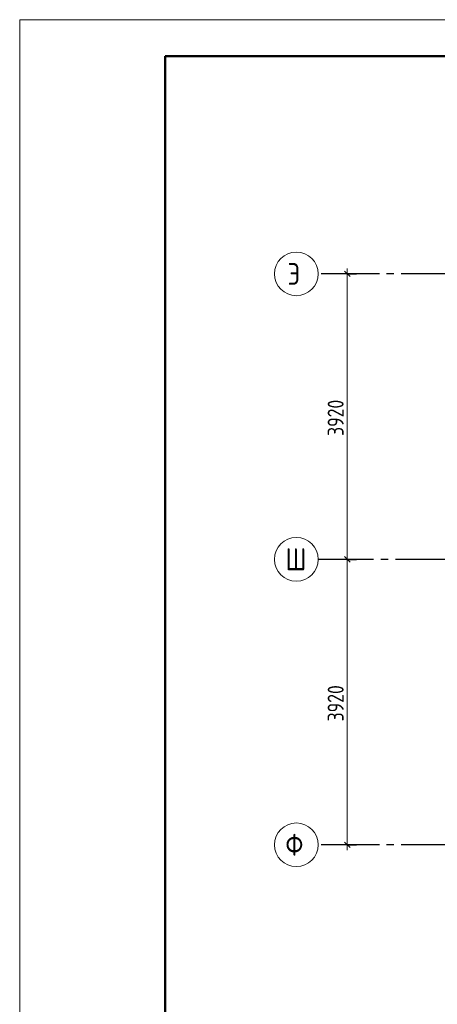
# Model space of a CAD drawing. Header units: millimetres. Extents: x 0 to 22617, y 0 to 29700.
# Tile 2 of 7: x 0 to 5736, y 16180 to 29700. Entities that reach past the tile are written whole.
import ezdxf

# ---------------------------------------------------------------- set-up
doc = ezdxf.new("R2010")
doc.units = ezdxf.units.MM
doc.linetypes.add('______5', pattern=[1100, 800, -100, 100, -100])
doc.layers.add('Standard', color=7, linetype='Continuous', lineweight=25)
doc.layers.add('Оси', color=40, linetype='______5', lineweight=18)
doc.styles.add('GOST 2.304-81', font='txt')
doc.styles.add('ISOCPEUR', font='txt')

msp = doc.modelspace()

# ---------------------------------------------------------------- linework, layer by layer
at = {"layer": 'Standard', "color": 7, "linetype": 'Continuous', "lineweight": 25, "transparency": 33554687}
for p, q in [((4462, 26247), (4538, 26172)), ((4462, 26247), (4538, 26172)), ((4462, 22327), (4538, 22252)), ((4462, 22327), (4538, 22252)), ((4462, 18407), (4538, 18332)), ((4462, 18407), (4538, 18332))]:
    msp.add_line(p, q, dxfattribs=at)
at = {"layer": 'Standard', "color": 7, "linetype": 'Continuous', "lineweight": 13, "transparency": 33554687}
for p, q in [((4500, 26210), (4500, 26285)), ((4500, 26210), (4500, 26285)), ((4500, 22290), (4500, 18370)), ((4500, 22290), (4500, 18370)), ((4500, 18370), (4500, 18295)), ((4500, 18370), (4500, 18295))]:
    msp.add_line(p, q, dxfattribs=at)
at = {"layer": 'Standard', "color": 251, "linetype": 'Continuous', "lineweight": -3, "true_color": 0x656565, "transparency": 33554687}
for p, q in [((4500, 26210), (4375, 26210)), ((4500, 26210), (4375, 26210)), ((4500, 26210), (4625, 26210)), ((4500, 26210), (4500, 26210)), ((4500, 26210), (4625, 26210)), ((4500, 26210), (4500, 26210)), ((4500, 22290), (4375, 22290)), ((4500, 22290), (4375, 22290)), ((4500, 22290), (4625, 22290)), ((4500, 22290), (4500, 22290)), ((4500, 22290), (4625, 22290)), ((4500, 22290), (4500, 22290)), ((4500, 18370), (4375, 18370)), ((4500, 18370), (4375, 18370)), ((4500, 18370), (4625, 18370)), ((4500, 18370), (4500, 18370)), ((4500, 18370), (4625, 18370)), ((4500, 18370), (4500, 18370))]:
    msp.add_line(p, q, dxfattribs=at)
at = {"layer": 'Standard', "color": 7, "linetype": 'Continuous', "lineweight": 13, "transparency": 33554687}
msp.add_lwpolyline([(0, 0), (21000, 0), (21000, 29700), (0, 29700), (0, 0)], close=True, dxfattribs=at)
at = {"layer": 'Standard', "color": 7, "linetype": 'Continuous', "lineweight": 50, "transparency": 33554687}
msp.add_lwpolyline([(2000, 29200), (20500, 29200), (20500, 500), (2000, 500), (2000, 29200)], close=True, dxfattribs=at)
at = {"layer": 'Standard', "color": 7, "linetype": 'Continuous', "lineweight": 13, "transparency": 33554687}
msp.add_lwpolyline([(4500, 26210), (4500, 23888), (4500, 23888), (4500, 22290)], dxfattribs=at)
msp.add_lwpolyline([(4500, 26210), (4500, 23888), (4500, 23888), (4500, 22290)], dxfattribs=at)
at = {"layer": 'Оси', "color": 8, "linetype": '______5', "lineweight": -3, "transparency": 33554687}
for p, q in [((13740, 26210), (4100, 26210)), ((13660, 22290), (4100, 22290)), ((13740, 18370), (4100, 18370))]:
    msp.add_line(p, q, dxfattribs=at)
at = {"layer": 'Оси', "color": 7, "linetype": 'Continuous', "lineweight": 13, "transparency": 33554687}
for centre in [(3800, 26210), (3800, 22290), (3800, 18370)]:
    msp.add_circle(centre, 300, dxfattribs=at)

# ---------------------------------------------------------------- texts
at = {"layer": 'Standard', "color": 7, "linetype": 'Continuous', "lineweight": 25, "transparency": 33554687, "char_height": 220, "width": 657.05, "attachment_point": 7, "rotation": 90, "style": 'GOST 2.304-81'}
for insert in [(4450, 23984), (4450, 23984), (4450, 20064), (4450, 20064)]:
    msp.add_mtext('3920', dxfattribs=dict(at, insert=insert))
at = {"layer": 'Оси', "color": 7, "linetype": 'Continuous', "lineweight": 25, "transparency": 33554687, "char_height": 300, "attachment_point": 7, "style": 'ISOCPEUR'}
for s, insert, width in [('\\W0.80;Э', (3680, 26060), 359.83), ('\\W0.83;Ш', (3650, 22140), 425), ('\\W0.83;Ф', (3650, 18220), 425)]:
    msp.add_mtext(s, dxfattribs=dict(at, insert=insert, width=width))

doc.saveas('drawing.dxf')
